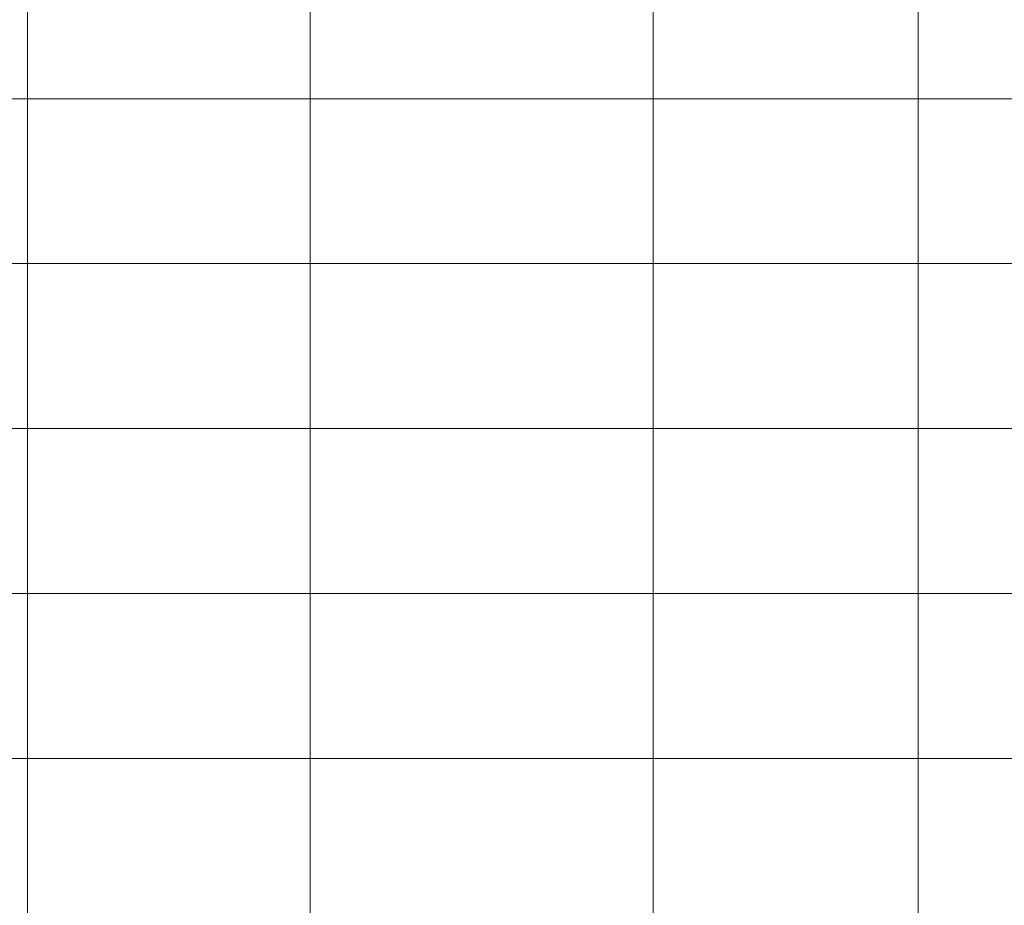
# Model space of a CAD drawing. Extents: x 0 to 1189, y 0 to 841.
# Tile 125 of 129: x 1097 to 1138, y 115 to 152. Entities that reach past the tile are written whole.
import ezdxf

# ---------------------------------------------------------------- set-up
doc = ezdxf.new("R2010")
doc.units = 0

msp = doc.modelspace()

# ---------------------------------------------------------------- linework, layer by layer
at = {"color": 7, "lineweight": 13}
for p, q in [((1134.82, 821.519), (1134.82, 76.519)), ((1097, 821), (1097, 76)), ((1109, 821), (1109, 76)), ((1123.569, 820.881), (1123.569, 75.881)), ((1169, 149), (989, 149)), ((1169, 142), (989, 142)), ((1169, 135), (989, 135)), ((1169, 128), (989, 128)), ((1169, 121), (989, 121))]:
    msp.add_line(p, q, dxfattribs=at)

doc.saveas('drawing.dxf')
